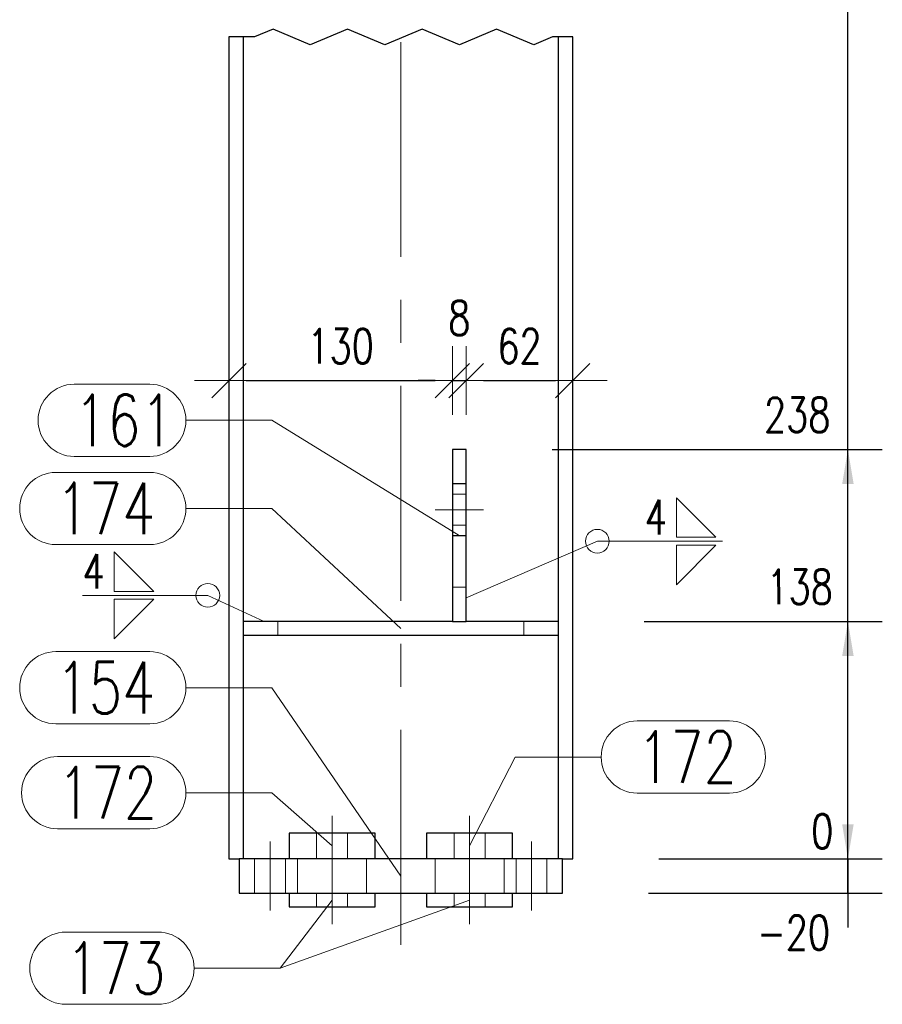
# Model space of a CAD drawing. Header units: millimetres. Extents: x -174 to 432, y 15762 to 16257.
# Tile 10 of 21: x 138 to 188, y 15882 to 15939. Entities that reach past the tile are written whole.
import ezdxf

# ---------------------------------------------------------------- set-up
doc = ezdxf.new("R2010")
doc.units = ezdxf.units.MM
doc.header["$LTSCALE"] = 10
doc.linetypes.add('HIDDEN', pattern=[0.375, 0.25, -0.125])
doc.linetypes.add('MITTE', pattern=[2, 1.25, -0.25, 0.25, -0.25])
doc.layers.get('Defpoints').update_dxf_attribs({"color": 1})
for name, color, linetype, lineweight in [('PS_DIM', 4, 'Continuous', 13), ('PS_Hidden', 2, 'HIDDEN', 9), ('PS_Mid', 5, 'MITTE', 15), ('PS_Pos', 1, 'Continuous', 15), ('PS_Shape', 161, 'Continuous', 30), ('PS_SOLID', 7, 'Continuous', 30), ('PS_Weld', 1, 'Continuous', 9)]:
    doc.layers.add(name, color=color, linetype=linetype, lineweight=lineweight)
doc.styles.add('simplex', font='simplex.shx', dxfattribs={"width": 0.75})
doc.dimstyles.new('1_10_GŁ_DS1-LS10', dxfattribs={"dimtxt": 2, "dimasz": 2, "dimexe": 2, "dimexo": 5, "dimgap": 1, "dimtad": 1, "dimjust": 4, "dimdec": 0, "dimlfac": 10, "dimtxsty": 'simplex', "dimblk1": 'NONE', "dimsah": 1, "dimcen": 2, "dimclrd": 256, "dimclre": 256, "dimclrt": 3, "dimadec": 1, "dimazin": 0, "dimtfac": 1, "dimtdec": 0, "dimtmove": 2, "dimatfit": 3, "dimfxl": 1, "dimarcsym": 0})
doc.dimstyles.new('1_10_PRZ', dxfattribs={"dimtxt": 2, "dimasz": 1, "dimexe": 2, "dimexo": 5, "dimgap": 1, "dimtad": 1, "dimdec": 0, "dimlfac": 10, "dimtxsty": 'simplex', "dimblk": 'dimznak', "dimcen": 2, "dimse1": 1, "dimse2": 1, "dimclrt": 3, "dimadec": 1, "dimazin": 0, "dimtfac": 1, "dimtdec": 0, "dimtix": 1, "dimtmove": 2, "dimatfit": 3, "dimldrblk": 'dim-grot', "dimfxl": 1, "dimarcsym": 0})

# ---------------------------------------------------------------- blocks, each defined once
blk = doc.blocks.new('*D70')
at = {"layer": 'Defpoints', "color": 0, "transparency": 16777216}
for p in [(170.221, 15890.476), (186.221, 15890.476), (169.621, 15888.476)]:
    blk.add_point(p, dxfattribs=at)
at = {"layer": 'PS_DIM', "lineweight": -2, "transparency": 16777216}
for p, q in [((186.221, 15892.476), (186.221, 15894.476)), ((175.221, 15890.476), (188.221, 15890.476)), ((186.221, 15888.476), (186.221, 15890.476)), ((174.621, 15888.476), (188.221, 15888.476)), ((186.221, 15888.476), (186.221, 15886.476))]:
    blk.add_line(p, q, dxfattribs=at)
at = {"layer": 'PS_DIM', "transparency": 16777216}
blk.add_solid([(185.887, 15892.476), (186.554, 15892.476), (186.221, 15890.476)], dxfattribs=at)
at = {"layer": 'PS_DIM', "color": 3, "transparency": 16777216, "insert": (183.058, 15886.187), "char_height": 2, "attachment_point": 5, "rotation": 0.0573, "style": 'simplex'}
blk.add_mtext('-20', dxfattribs=at)
blk = doc.blocks.new('_None')
blk = doc.blocks.new('*D71')
at = {"layer": 'Defpoints', "color": 0, "transparency": 16777216}
for p in [(170.221, 15890.476), (170.221, 15890.476), (186.221, 15890.476)]:
    blk.add_point(p, dxfattribs=at)
at = {"layer": 'PS_DIM', "lineweight": -2, "transparency": 16777216}
for p, q in [((186.221, 15892.476), (186.221, 15894.476)), ((175.221, 15890.476), (188.221, 15890.476)), ((175.221, 15890.476), (188.221, 15890.476)), ((186.221, 15890.476), (186.221, 15888.476))]:
    blk.add_line(p, q, dxfattribs=at)
at = {"layer": 'PS_DIM', "transparency": 16777216}
blk.add_solid([(185.887, 15892.476), (186.554, 15892.476), (186.221, 15890.476)], dxfattribs=at)
at = {"layer": 'PS_DIM', "color": 3, "transparency": 16777216, "insert": (184.729, 15892.08), "char_height": 2, "attachment_point": 5, "rotation": 0.0573, "style": 'simplex'}
blk.add_mtext('0', dxfattribs=at)
blk = doc.blocks.new('*D72')
at = {"layer": 'Defpoints', "color": 0, "transparency": 16777216}
for p in [(169.371, 15904.276), (186.221, 15904.276), (170.221, 15890.476)]:
    blk.add_point(p, dxfattribs=at)
at = {"layer": 'PS_DIM', "lineweight": -2, "transparency": 16777216}
for p, q in [((174.371, 15904.276), (188.221, 15904.276)), ((186.221, 15890.476), (186.221, 15902.276)), ((175.221, 15890.476), (188.221, 15890.476))]:
    blk.add_line(p, q, dxfattribs=at)
at = {"layer": 'PS_DIM', "transparency": 16777216}
blk.add_solid([(185.887, 15902.276), (186.554, 15902.276), (186.221, 15904.276)], dxfattribs=at)
at = {"layer": 'PS_DIM', "color": 3, "transparency": 16777216, "insert": (183.415, 15906.296), "char_height": 2, "attachment_point": 5, "rotation": 0.0573, "style": 'simplex'}
blk.add_mtext('138', dxfattribs=at)
blk = doc.blocks.new('*D73')
at = {"layer": 'Defpoints', "color": 0, "transparency": 16777216}
for p in [(164.021, 15914.276), (186.221, 15914.276), (170.221, 15890.476)]:
    blk.add_point(p, dxfattribs=at)
at = {"layer": 'PS_DIM', "lineweight": -2, "transparency": 16777216}
for p, q in [((169.021, 15914.276), (188.221, 15914.276)), ((186.221, 15890.476), (186.221, 15912.276)), ((175.221, 15890.476), (188.221, 15890.476))]:
    blk.add_line(p, q, dxfattribs=at)
at = {"layer": 'PS_DIM', "transparency": 16777216}
blk.add_solid([(185.887, 15912.276), (186.554, 15912.276), (186.221, 15914.276)], dxfattribs=at)
at = {"layer": 'PS_DIM', "color": 3, "transparency": 16777216, "insert": (183.272, 15916.296), "char_height": 2, "attachment_point": 5, "rotation": 0.0573, "style": 'simplex'}
blk.add_mtext('238', dxfattribs=at)
blk = doc.blocks.new('*D74')
at = {"layer": 'Defpoints', "color": 0, "transparency": 16777216}
for p in [(169.371, 15975.076), (186.221, 15975.076), (170.221, 15890.476)]:
    blk.add_point(p, dxfattribs=at)
at = {"layer": 'PS_DIM', "lineweight": -2, "transparency": 16777216}
for p, q in [((174.371, 15975.076), (188.221, 15975.076)), ((186.221, 15890.476), (186.221, 15973.076)), ((175.221, 15890.476), (188.221, 15890.476))]:
    blk.add_line(p, q, dxfattribs=at)
at = {"layer": 'PS_DIM', "transparency": 16777216}
blk.add_solid([(185.887, 15973.076), (186.554, 15973.076), (186.221, 15975.076)], dxfattribs=at)
at = {"layer": 'PS_DIM', "color": 3, "transparency": 16777216, "insert": (182.558, 15977.096), "char_height": 2, "attachment_point": 5, "rotation": 0.0573, "style": 'simplex'}
blk.add_mtext('2830', dxfattribs=at)
blk = doc.blocks.new('*D75')
at = {"layer": 'Defpoints', "color": 0, "transparency": 16777216}
for p in [(169.371, 16025.076), (186.221, 16025.076), (170.221, 15890.476)]:
    blk.add_point(p, dxfattribs=at)
at = {"layer": 'PS_DIM', "lineweight": -2, "transparency": 16777216}
for p, q in [((174.371, 16025.076), (188.221, 16025.076)), ((186.221, 15890.476), (186.221, 16023.076)), ((175.221, 15890.476), (188.221, 15890.476))]:
    blk.add_line(p, q, dxfattribs=at)
at = {"layer": 'PS_DIM', "transparency": 16777216}
blk.add_solid([(185.887, 16023.076), (186.554, 16023.076), (186.221, 16025.076)], dxfattribs=at)
at = {"layer": 'PS_DIM', "color": 3, "transparency": 16777216, "insert": (182.558, 16027.096), "char_height": 2, "attachment_point": 5, "rotation": 0.0573, "style": 'simplex'}
blk.add_mtext('3930', dxfattribs=at)
blk = doc.blocks.new('*D76')
at = {"layer": 'Defpoints', "color": 0, "transparency": 16777216}
for p in [(164.021, 16042.076), (186.221, 16042.076), (170.221, 15890.476)]:
    blk.add_point(p, dxfattribs=at)
at = {"layer": 'PS_DIM', "lineweight": -2, "transparency": 16777216}
for p, q in [((169.021, 16042.076), (188.221, 16042.076)), ((186.221, 15890.476), (186.221, 16040.076)), ((175.221, 15890.476), (188.221, 15890.476))]:
    blk.add_line(p, q, dxfattribs=at)
at = {"layer": 'PS_DIM', "transparency": 16777216}
blk.add_solid([(185.887, 16040.076), (186.554, 16040.076), (186.221, 16042.076)], dxfattribs=at)
at = {"layer": 'PS_DIM', "color": 3, "transparency": 16777216, "insert": (182.701, 16044.096), "char_height": 2, "attachment_point": 5, "rotation": 0.0573, "style": 'simplex'}
blk.add_mtext('4100', dxfattribs=at)
blk = doc.blocks.new('*D77')
at = {"layer": 'Defpoints', "color": 0, "transparency": 16777216}
for p in [(169.621, 16106.042), (186.221, 16106.042), (170.221, 15890.476)]:
    blk.add_point(p, dxfattribs=at)
at = {"layer": 'PS_DIM', "lineweight": -2, "transparency": 16777216}
for p, q in [((174.621, 16106.042), (188.221, 16106.042)), ((186.221, 15890.476), (186.221, 16104.042)), ((175.221, 15890.476), (188.221, 15890.476))]:
    blk.add_line(p, q, dxfattribs=at)
at = {"layer": 'PS_DIM', "transparency": 16777216}
blk.add_solid([(185.887, 16104.042), (186.554, 16104.042), (186.221, 16106.042)], dxfattribs=at)
at = {"layer": 'PS_DIM', "color": 3, "transparency": 16777216, "insert": (182.558, 16108.062), "char_height": 2, "attachment_point": 5, "rotation": 0.0573, "style": 'simplex'}
blk.add_mtext('6987', dxfattribs=at)
blk = doc.blocks.new('*D93')
at = {"layer": 'Defpoints', "color": 0, "transparency": 16777216}
for p in [(164.021, 15974.276), (186.221, 15974.276), (170.221, 15890.476)]:
    blk.add_point(p, dxfattribs=at)
at = {"layer": 'PS_DIM', "lineweight": -2, "transparency": 16777216}
for p, q in [((169.021, 15974.276), (188.221, 15974.276)), ((186.221, 15890.476), (186.221, 15972.276)), ((175.221, 15890.476), (188.221, 15890.476))]:
    blk.add_line(p, q, dxfattribs=at)
at = {"layer": 'PS_DIM', "transparency": 16777216}
blk.add_solid([(185.887, 15972.276), (186.554, 15972.276), (186.221, 15974.276)], dxfattribs=at)
at = {"layer": 'PS_DIM', "color": 3, "transparency": 16777216, "insert": (182.558, 15972.632), "char_height": 2, "attachment_point": 5, "rotation": 0.0573, "style": 'simplex'}
blk.add_mtext('2822', dxfattribs=at)
blk = doc.blocks.new('dimznak')
at = {"color": 0}
for points in [[(0, 2), (0, -2)], [(-2, 0), (2, 0)]]:
    blk.add_lwpolyline(points, dxfattribs=at)
at = {"color": 2}
blk.add_lwpolyline([(1, 1), (-1, -1)], dxfattribs=at)
blk = doc.blocks.new('*D94')
at = {"layer": 'Defpoints', "color": 0, "transparency": 16777216}
for p in [(163.221, 15918.29), (163.221, 15914.276), (150.221, 15913.943)]:
    blk.add_point(p, dxfattribs=at)
at = {"layer": 'PS_DIM', "color": 0, "lineweight": -2, "transparency": 16777216}
blk.add_line((151.221, 15918.29), (162.221, 15918.29), dxfattribs=at)
at = {"layer": 'PS_DIM', "color": 0, "lineweight": -2, "transparency": 16777216, "rotation": 180}
blk.add_blockref('dimznak', (150.221, 15918.29), dxfattribs=at)
at = {"layer": 'PS_DIM', "color": 0, "lineweight": -2, "transparency": 16777216}
blk.add_blockref('dimznak', (163.221, 15918.29), dxfattribs=at)
at = {"layer": 'PS_DIM', "color": 3, "transparency": 16777216, "insert": (156.721, 15920.29), "char_height": 2, "attachment_point": 5, "style": 'simplex'}
blk.add_mtext('130', dxfattribs=at)
blk = doc.blocks.new('dim-grot')
blk.add_hatch(color=256).paths.add_polyline_path([(0, 0), (-2, 0.5), (-2, -0.5)])
blk.add_lwpolyline([(0, 0), (-2, 0.5), (-2, -0.5), (0, 0)])
blk = doc.blocks.new('*D95')
at = {"layer": 'Defpoints', "color": 0, "transparency": 16777216}
for p in [(164.021, 15918.29), (163.221, 15914.276), (164.021, 15914.276)]:
    blk.add_point(p, dxfattribs=at)
at = {"layer": 'PS_DIM', "color": 0, "lineweight": -2, "transparency": 16777216}
for p, q in [((162.221, 15918.29), (161.221, 15918.29)), ((163.221, 15918.29), (164.021, 15918.29)), ((165.021, 15918.29), (166.021, 15918.29))]:
    blk.add_line(p, q, dxfattribs=at)
blk.add_blockref('dimznak', (163.221, 15918.29), dxfattribs=at)
at = {"layer": 'PS_DIM', "color": 0, "lineweight": -2, "transparency": 16777216, "rotation": 180}
blk.add_blockref('dimznak', (164.021, 15918.29), dxfattribs=at)
at = {"layer": 'PS_DIM', "color": 3, "transparency": 16777216, "insert": (163.621, 15921.933), "char_height": 2, "attachment_point": 5, "style": 'simplex'}
blk.add_mtext('8', dxfattribs=at)
blk = doc.blocks.new('*D96')
at = {"layer": 'Defpoints', "color": 0, "transparency": 16777216}
for p in [(170.221, 15918.29), (170.221, 15916.252), (164.021, 15914.276)]:
    blk.add_point(p, dxfattribs=at)
at = {"layer": 'PS_DIM', "color": 0, "lineweight": -2, "transparency": 16777216}
blk.add_line((165.021, 15918.29), (169.221, 15918.29), dxfattribs=at)
at = {"layer": 'PS_DIM', "color": 0, "lineweight": -2, "transparency": 16777216, "rotation": 180}
blk.add_blockref('dimznak', (164.021, 15918.29), dxfattribs=at)
at = {"layer": 'PS_DIM', "color": 0, "lineweight": -2, "transparency": 16777216}
blk.add_blockref('dimznak', (170.221, 15918.29), dxfattribs=at)
at = {"layer": 'PS_DIM', "color": 3, "transparency": 16777216, "insert": (167.121, 15920.29), "char_height": 2, "attachment_point": 5, "style": 'simplex'}
blk.add_mtext('62', dxfattribs=at)
blk = doc.blocks.new('*D122')
at = {"layer": 'Defpoints', "color": 0, "transparency": 16777216}
for p in [(170.221, 16104.64), (186.221, 16104.64), (170.221, 15890.476)]:
    blk.add_point(p, dxfattribs=at)
at = {"layer": 'PS_DIM', "lineweight": -2, "transparency": 16777216}
for p, q in [((175.221, 16104.64), (188.221, 16104.64)), ((186.221, 15890.476), (186.221, 16102.64)), ((175.221, 15890.476), (188.221, 15890.476))]:
    blk.add_line(p, q, dxfattribs=at)
at = {"layer": 'PS_DIM', "transparency": 16777216}
blk.add_solid([(185.887, 16102.64), (186.554, 16102.64), (186.221, 16104.64)], dxfattribs=at)
at = {"layer": 'PS_DIM', "color": 3, "transparency": 16777216, "insert": (182.558, 16102.472), "char_height": 2, "attachment_point": 5, "rotation": 0.0573, "style": 'simplex'}
blk.add_mtext('6973', dxfattribs=at)
blk = doc.blocks.new('*D132')
at = {"layer": 'Defpoints', "color": 0, "transparency": 16777216}
for p in [(160.621, 16103.865), (186.221, 16103.865), (170.221, 15890.476)]:
    blk.add_point(p, dxfattribs=at)
at = {"layer": 'PS_DIM', "lineweight": -2, "transparency": 16777216}
for p, q in [((165.621, 16103.865), (188.221, 16103.865)), ((186.221, 15890.476), (186.221, 16101.865)), ((175.221, 15890.476), (188.221, 15890.476))]:
    blk.add_line(p, q, dxfattribs=at)
at = {"layer": 'PS_DIM', "transparency": 16777216}
blk.add_solid([(185.887, 16101.865), (186.554, 16101.865), (186.221, 16103.865)], dxfattribs=at)
at = {"layer": 'PS_DIM', "color": 3, "transparency": 16777216, "insert": (182.594, 16099.822), "char_height": 2, "attachment_point": 5, "rotation": 0.0573, "style": 'simplex'}
blk.add_mtext('6966', dxfattribs=at)
blk = doc.blocks.new('*X228')
at = {"color": 1}
for p, q in [((151.707, 15938.276), (150.221, 15938.276)), ((152.79, 15938.734), (151.707, 15938.276)), ((154.957, 15937.818), (152.79, 15938.734)), ((157.125, 15938.734), (154.957, 15937.818)), ((159.292, 15937.818), (157.125, 15938.734)), ((161.459, 15938.734), (159.292, 15937.818)), ((163.626, 15937.818), (161.459, 15938.734)), ((165.793, 15938.734), (163.626, 15937.818)), ((167.961, 15937.818), (165.793, 15938.734)), ((169.044, 15938.276), (167.961, 15937.818)), ((170.221, 15938.276), (169.044, 15938.276))]:
    blk.add_line(p, q, dxfattribs=at)
at = {"layer": 'PS_Hidden', "color": 2, "linetype": 'HIDDEN'}
for p, q in [((164.021, 15911.676), (163.221, 15911.676)), ((163.221, 15909.876), (164.021, 15909.876)), ((163.221, 15906.276), (163.221, 15909.276)), ((164.021, 15909.276), (164.021, 15906.276)), ((164.021, 15906.276), (163.221, 15906.276)), ((153.071, 15904.276), (153.071, 15903.476)), ((167.371, 15904.276), (167.371, 15903.476)), ((169.371, 15903.476), (169.371, 15904.276)), ((155.321, 15891.976), (155.321, 15890.476)), ((157.121, 15890.476), (157.121, 15891.976)), ((161.721, 15891.976), (161.721, 15890.476)), ((163.321, 15891.976), (163.321, 15890.476)), ((165.121, 15890.476), (165.121, 15891.976)), ((151.721, 15890.476), (151.721, 15888.476)), ((153.521, 15890.476), (153.521, 15888.476)), ((154.221, 15890.476), (154.221, 15888.476)), ((154.221, 15890.476), (154.221, 15888.476)), ((158.221, 15888.476), (158.221, 15890.476)), ((158.221, 15888.476), (158.221, 15890.476)), ((162.221, 15890.476), (162.221, 15888.476)), ((166.221, 15888.476), (166.221, 15890.476)), ((166.921, 15890.476), (166.921, 15888.476)), ((168.721, 15888.476), (168.721, 15890.476)), ((153.4, 15888.476), (153.071, 15888.476)), ((153.521, 15888.476), (153.4, 15888.476)), ((156.221, 15888.476), (153.721, 15888.476)), ((155.321, 15888.476), (155.321, 15887.676)), ((157.121, 15887.676), (157.121, 15888.476)), ((161.721, 15887.676), (161.721, 15888.476)), ((163.321, 15887.676), (163.321, 15888.476)), ((165.121, 15887.676), (165.121, 15888.476)), ((163.321, 15887.676), (161.721, 15887.676)), ((163.441, 15887.676), (163.321, 15887.676)), ((163.771, 15887.676), (163.441, 15887.676)), ((164.221, 15887.676), (163.771, 15887.676))]:
    blk.add_line(p, q, dxfattribs=at)
at = {"layer": 'PS_Mid', "color": 5, "linetype": 'MITTE'}
for p, q in [((160.221, 15885.476), (160.221, 15938.276)), ((165.021, 15910.776), (162.221, 15910.776)), ((156.221, 15889.476), (156.221, 15892.976)), ((156.221, 15889.476), (156.221, 15892.976)), ((164.221, 15889.476), (164.221, 15892.976)), ((164.221, 15889.476), (164.221, 15892.976)), ((152.621, 15891.476), (152.621, 15887.476)), ((152.621, 15891.476), (152.621, 15887.476)), ((156.221, 15891.476), (156.221, 15887.476)), ((156.221, 15891.476), (156.221, 15887.476)), ((164.221, 15891.476), (164.221, 15887.476)), ((164.221, 15891.476), (164.221, 15887.476)), ((167.821, 15891.476), (167.821, 15887.476)), ((167.821, 15891.476), (167.821, 15887.476)), ((156.221, 15886.676), (156.221, 15889.476)), ((156.221, 15886.676), (156.221, 15889.476)), ((164.221, 15886.676), (164.221, 15889.476)), ((164.221, 15886.676), (164.221, 15889.476))]:
    blk.add_line(p, q, dxfattribs=at)
at = {"layer": 'PS_SOLID', "color": 7, "linetype": 'Continuous'}
for p, q in [((150.221, 15938.276), (150.221, 15890.476)), ((151.071, 15890.476), (151.071, 15938.276)), ((169.371, 15938.276), (169.371, 15890.476)), ((170.221, 15890.476), (170.221, 15938.276)), ((164.021, 15914.276), (163.221, 15914.276)), ((163.221, 15914.276), (163.221, 15912.276)), ((164.021, 15912.276), (164.021, 15914.276)), ((163.221, 15912.276), (163.221, 15909.276)), ((164.021, 15912.276), (163.221, 15912.276)), ((164.021, 15910.776), (164.021, 15912.276)), ((164.021, 15909.276), (164.021, 15910.776)), ((163.221, 15909.276), (163.221, 15904.276)), ((163.221, 15909.276), (164.021, 15909.276)), ((164.021, 15904.276), (164.021, 15909.276)), ((163.221, 15904.276), (151.071, 15904.276)), ((163.221, 15904.276), (164.021, 15904.276)), ((169.371, 15904.276), (164.021, 15904.276)), ((151.071, 15903.476), (169.371, 15903.476)), ((158.721, 15891.976), (153.721, 15891.976)), ((153.721, 15891.976), (153.721, 15890.476)), ((158.721, 15890.476), (158.721, 15891.976)), ((166.721, 15891.976), (161.721, 15891.976)), ((161.721, 15891.976), (161.721, 15890.476)), ((166.721, 15890.476), (166.721, 15891.976)), ((150.221, 15890.476), (150.821, 15890.476)), ((169.621, 15890.476), (150.821, 15890.476)), ((150.821, 15890.476), (150.821, 15888.476)), ((169.621, 15890.476), (170.221, 15890.476)), ((169.621, 15888.476), (169.621, 15890.476)), ((150.821, 15888.476), (152.621, 15888.476)), ((152.621, 15888.476), (156.221, 15888.476)), ((153.721, 15888.476), (153.721, 15887.676)), ((156.221, 15888.476), (164.221, 15888.476)), ((158.721, 15887.676), (158.721, 15888.476)), ((161.721, 15888.476), (161.721, 15887.676)), ((164.221, 15888.476), (167.821, 15888.476)), ((166.721, 15887.676), (166.721, 15888.476)), ((167.821, 15888.476), (169.621, 15888.476)), ((153.721, 15887.676), (156.221, 15887.676)), ((156.221, 15887.676), (158.721, 15887.676)), ((161.721, 15887.676), (164.221, 15887.676)), ((164.221, 15887.676), (166.721, 15887.676))]:
    blk.add_line(p, q, dxfattribs=at)
blk = doc.blocks.new('*X236')
at = {"color": 1}
for p, q in [((140.156, 15912.95), (145.621, 15912.95)), ((147.721, 15910.85), (152.721, 15910.85)), ((160.221, 15903.876), (152.721, 15910.85)), ((140.156, 15908.75), (145.621, 15908.75))]:
    blk.add_line(p, q, dxfattribs=at)
for centre, start, end in [((140.156, 15910.85), 90, 270), ((145.621, 15910.85), 270, 90)]:
    blk.add_arc(centre, 2.1, start, end, dxfattribs=at)
at = {"color": 2, "style": 'simplex', "width": 0.75}
blk.add_text('174', height=3, dxfattribs=at).set_placement((140.156, 15909.35))
blk = doc.blocks.new('*X237')
at = {"color": 1}
for p, q in [((140.264, 15896.422), (145.621, 15896.422)), ((147.721, 15894.322), (152.721, 15894.322)), ((156.221, 15891.226), (152.721, 15894.322)), ((140.264, 15892.222), (145.621, 15892.222))]:
    blk.add_line(p, q, dxfattribs=at)
for centre, start, end in [((140.264, 15894.322), 90, 270), ((145.621, 15894.322), 270, 90)]:
    blk.add_arc(centre, 2.1, start, end, dxfattribs=at)
at = {"color": 2, "style": 'simplex', "width": 0.75}
blk.add_text('172', height=3, dxfattribs=at).set_placement((140.264, 15892.822))
blk = doc.blocks.new('*X238')
at = {"color": 1}
for p, q in [((140.264, 15896.422), (145.621, 15896.422)), ((147.721, 15894.322), (152.721, 15894.322)), ((156.221, 15891.226), (152.721, 15894.322)), ((140.264, 15892.222), (145.621, 15892.222))]:
    blk.add_line(p, q, dxfattribs=at)
for centre, start, end in [((140.264, 15894.322), 90, 270), ((145.621, 15894.322), 270, 90)]:
    blk.add_arc(centre, 2.1, start, end, dxfattribs=at)
at = {"color": 2, "style": 'simplex', "width": 0.75}
blk.add_text('172', height=3, dxfattribs=at).set_placement((140.264, 15892.822))
blk = doc.blocks.new('*X239')
at = {"color": 1}
for p, q in [((173.971, 15898.498), (179.328, 15898.498)), ((164.221, 15891.226), (166.871, 15896.398)), ((166.871, 15896.398), (171.871, 15896.398)), ((173.971, 15894.298), (179.328, 15894.298))]:
    blk.add_line(p, q, dxfattribs=at)
for centre, start, end in [((173.971, 15896.398), 90, 270), ((179.328, 15896.398), 270, 90)]:
    blk.add_arc(centre, 2.1, start, end, dxfattribs=at)
at = {"color": 2, "style": 'simplex', "width": 0.75}
blk.add_text('172', height=3, dxfattribs=at).set_placement((173.971, 15894.898))
blk = doc.blocks.new('*X240')
at = {"color": 1}
for p, q in [((173.971, 15898.498), (179.328, 15898.498)), ((164.221, 15891.226), (166.871, 15896.398)), ((166.871, 15896.398), (171.871, 15896.398)), ((173.971, 15894.298), (179.328, 15894.298))]:
    blk.add_line(p, q, dxfattribs=at)
for centre, start, end in [((173.971, 15896.398), 90, 270), ((179.328, 15896.398), 270, 90)]:
    blk.add_arc(centre, 2.1, start, end, dxfattribs=at)
at = {"color": 2, "style": 'simplex', "width": 0.75}
blk.add_text('172', height=3, dxfattribs=at).set_placement((173.971, 15894.898))
blk = doc.blocks.new('*X241')
at = {"color": 1}
for p, q in [((140.156, 15902.527), (145.621, 15902.527)), ((147.721, 15900.427), (152.721, 15900.427)), ((160.221, 15889.476), (152.721, 15900.427)), ((140.156, 15898.327), (145.621, 15898.327))]:
    blk.add_line(p, q, dxfattribs=at)
for centre, start, end in [((140.156, 15900.427), 90, 270), ((145.621, 15900.427), 270, 90)]:
    blk.add_arc(centre, 2.1, start, end, dxfattribs=at)
at = {"color": 2, "style": 'simplex', "width": 0.75}
blk.add_text('154', height=3, dxfattribs=at).set_placement((140.156, 15898.927))
blk = doc.blocks.new('*X242')
at = {"color": 1}
for p, q in [((141.228, 15918.078), (145.621, 15918.078)), ((147.721, 15915.978), (152.721, 15915.978)), ((163.621, 15909.276), (152.721, 15915.978)), ((141.228, 15913.878), (145.621, 15913.878))]:
    blk.add_line(p, q, dxfattribs=at)
for centre, start, end in [((141.228, 15915.978), 90, 270), ((145.621, 15915.978), 270, 90)]:
    blk.add_arc(centre, 2.1, start, end, dxfattribs=at)
at = {"color": 2, "style": 'simplex', "width": 0.75}
blk.add_text('161', height=3, dxfattribs=at).set_placement((141.228, 15914.478))
blk = doc.blocks.new('*X243')
at = {"color": 1}
for p, q in [((156.221, 15888.076), (153.198, 15884.117)), ((140.741, 15886.217), (146.098, 15886.217)), ((148.198, 15884.117), (153.198, 15884.117)), ((140.741, 15882.017), (146.098, 15882.017))]:
    blk.add_line(p, q, dxfattribs=at)
for centre, start, end in [((140.741, 15884.117), 90, 270), ((146.098, 15884.117), 270, 90)]:
    blk.add_arc(centre, 2.1, start, end, dxfattribs=at)
at = {"color": 2, "style": 'simplex', "width": 0.75}
blk.add_text('173', height=3, dxfattribs=at).set_placement((140.741, 15882.617))
blk = doc.blocks.new('*X244')
at = {"color": 1}
for p, q in [((156.221, 15888.076), (153.198, 15884.117)), ((140.741, 15886.217), (146.098, 15886.217)), ((148.198, 15884.117), (153.198, 15884.117)), ((140.741, 15882.017), (146.098, 15882.017))]:
    blk.add_line(p, q, dxfattribs=at)
for centre, start, end in [((140.741, 15884.117), 90, 270), ((146.098, 15884.117), 270, 90)]:
    blk.add_arc(centre, 2.1, start, end, dxfattribs=at)
at = {"color": 2, "style": 'simplex', "width": 0.75}
blk.add_text('173', height=3, dxfattribs=at).set_placement((140.741, 15882.617))
blk = doc.blocks.new('*X245')
at = {"color": 1}
for p, q in [((164.221, 15888.076), (153.198, 15884.117)), ((140.741, 15886.217), (146.098, 15886.217)), ((148.198, 15884.117), (153.198, 15884.117)), ((140.741, 15882.017), (146.098, 15882.017))]:
    blk.add_line(p, q, dxfattribs=at)
for centre, start, end in [((140.741, 15884.117), 90, 270), ((146.098, 15884.117), 270, 90)]:
    blk.add_arc(centre, 2.1, start, end, dxfattribs=at)
at = {"color": 2, "style": 'simplex', "width": 0.75}
blk.add_text('173', height=3, dxfattribs=at).set_placement((140.741, 15882.617))
blk = doc.blocks.new('*X246')
at = {"color": 1}
for p, q in [((164.221, 15888.076), (153.198, 15884.117)), ((140.741, 15886.217), (146.098, 15886.217)), ((148.198, 15884.117), (153.198, 15884.117)), ((140.741, 15882.017), (146.098, 15882.017))]:
    blk.add_line(p, q, dxfattribs=at)
for centre, start, end in [((140.741, 15884.117), 90, 270), ((146.098, 15884.117), 270, 90)]:
    blk.add_arc(centre, 2.1, start, end, dxfattribs=at)
at = {"color": 2, "style": 'simplex', "width": 0.75}
blk.add_text('173', height=3, dxfattribs=at).set_placement((140.741, 15882.617))
blk = doc.blocks.new('*X275')
at = {"color": 3}
for p, q in [((178.549, 15909.177), (176.249, 15911.477)), ((176.249, 15911.477), (176.249, 15909.177)), ((176.249, 15909.177), (178.549, 15909.177)), ((176.249, 15908.717), (178.549, 15908.717)), ((178.549, 15908.717), (176.249, 15906.417)), ((176.249, 15906.417), (176.249, 15908.717))]:
    blk.add_line(p, q, dxfattribs=at)
at = {"color": 9}
for p, q in [((164.021, 15905.652), (171.65, 15908.947)), ((171.65, 15908.947), (178.931, 15908.947))]:
    blk.add_line(p, q, dxfattribs=at)
blk.add_circle((171.65, 15908.947), 0.69, dxfattribs=at)
at = {"color": 2, "style": 'simplex', "width": 0.75}
blk.add_text('4', height=2, dxfattribs=at).set_placement((174.41, 15909.347))
blk = doc.blocks.new('*X278')
at = {"color": 3}
for p, q in [((145.855, 15906.03), (143.555, 15908.33)), ((143.555, 15908.33), (143.555, 15906.03)), ((143.555, 15906.03), (145.855, 15906.03)), ((143.555, 15905.57), (145.855, 15905.57)), ((145.855, 15905.57), (143.555, 15903.27)), ((143.555, 15903.27), (143.555, 15905.57))]:
    blk.add_line(p, q, dxfattribs=at)
at = {"color": 9}
for p in [(141.716, 15905.8), (152.268, 15904.276)]:
    blk.add_line(p, (148.997, 15905.8), dxfattribs=at)
blk.add_circle((148.997, 15905.8), 0.69, dxfattribs=at)
at = {"color": 2, "style": 'simplex', "width": 0.75}
blk.add_text('4', height=2, dxfattribs=at).set_placement((141.716, 15906.2))

msp = doc.modelspace()

# ---------------------------------------------------------------- block references
at = {"layer": 'PS_Pos'}
for name in ['*X242', '*X236', '*X241', '*X239', '*X240', '*X237', '*X238', '*X243', '*X244', '*X245', '*X246']:
    msp.add_blockref(name, (0, 0), dxfattribs=at)
at = {"layer": 'PS_Shape', "color": 66}
msp.add_blockref('*X228', (0, 0), dxfattribs=at)
at = {"layer": 'PS_Weld'}
for name in ['*X275', '*X278']:
    msp.add_blockref(name, (0, 0), dxfattribs=at)

# ---------------------------------------------------------------- dimensions: what is measured, and where the dimension line sits
at = {"layer": 'PS_DIM'}
for base, p1, p2, text, picture, middle in [((186.221, 16106.042), (170.221, 15890.476), (169.621, 16106.042), '6987', '*D77', (182.558, 16108.062)), ((186.221, 16104.64), (170.221, 15890.476), (170.221, 16104.64), '6973', '*D122', (182.558, 16102.472)), ((186.221, 16103.865), (170.221, 15890.476), (160.621, 16103.865), '6966', '*D132', (182.594, 16099.822)), ((186.221, 16042.076), (170.221, 15890.476), (164.021, 16042.076), '4100', '*D76', (182.701, 16044.096)), ((186.221, 16025.076), (170.221, 15890.476), (169.371, 16025.076), '3930', '*D75', (182.558, 16027.096)), ((186.221, 15975.076), (170.221, 15890.476), (169.371, 15975.076), '2830', '*D74', (182.558, 15977.096)), ((186.221, 15974.276), (170.221, 15890.476), (164.021, 15974.276), '2822', '*D93', (182.558, 15972.632)), ((186.221, 15890.476), (169.621, 15888.476), (170.221, 15890.476), '-20', '*D70', (183.058, 15886.187))]:
    dim = msp.add_linear_dim(base=base, p1=p1, p2=p2, angle=90, text=text, dimstyle='1_10_GŁ_DS1-LS10', dxfattribs=at)
    dim.commit()
    dim.dimension.update_dxf_attribs({"geometry": picture, "text_midpoint": middle, "dimtype": 128, "text_rotation": 0.0573})
dim = msp.add_linear_dim(base=(164.021, 15918.29), p1=(163.221, 15914.276), p2=(164.021, 15914.276), dimstyle='1_10_PRZ', dxfattribs=at)
dim.commit()
dim.dimension.update_dxf_attribs({"geometry": '*D95', "text_midpoint": (163.621, 15921.933), "dimtype": 128})
for base, p1, p2, picture, middle in [((163.221, 15918.29), (150.221, 15913.943), (163.221, 15914.276), '*D94', (156.721, 15920.29)), ((170.221, 15918.29), (164.021, 15914.276), (170.221, 15916.252), '*D96', (167.121, 15920.29))]:
    dim = msp.add_linear_dim(base=base, p1=p1, p2=p2, dimstyle='1_10_PRZ', dxfattribs=at)
    dim.commit()
    dim.dimension.update_dxf_attribs({"geometry": picture, "text_midpoint": middle})
for base, p1, p2, picture, middle, turn in [((186.221, 15914.276), (170.221, 15890.476), (164.021, 15914.276), '*D73', (183.272, 15916.296), 0.0573), ((186.221, 15904.276), (170.221, 15890.476), (169.371, 15904.276), '*D72', (183.415, 15906.296), 0.0573), ((186.220722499, 15890.476219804), (170.220722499, 15890.476219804), (170.220722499, 15890.476219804), '*D71', (184.728681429, 15892.080354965), 0.05729578)]:
    dim = msp.add_linear_dim(base=base, p1=p1, p2=p2, angle=90, dimstyle='1_10_GŁ_DS1-LS10', dxfattribs=at)
    dim.commit()
    dim.dimension.update_dxf_attribs({"geometry": picture, "text_midpoint": middle, "dimtype": 128, "text_rotation": turn})

doc.saveas('drawing.dxf')
